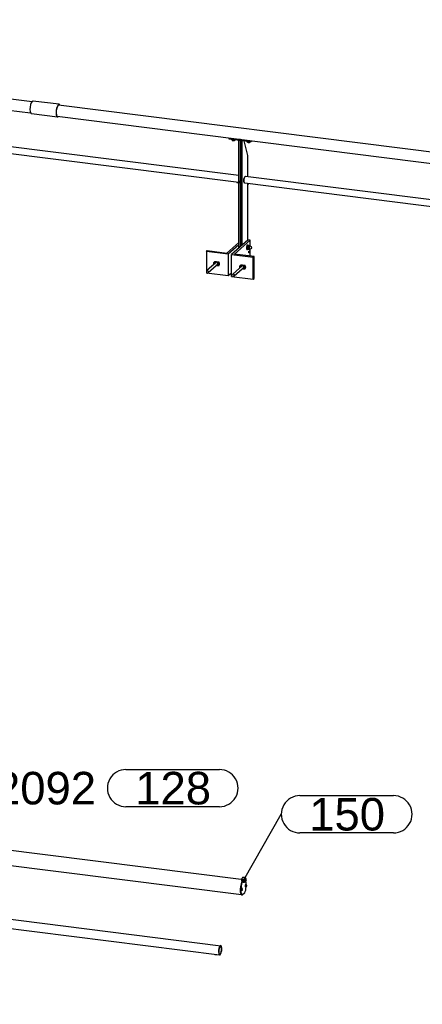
# Model space of a CAD drawing. Header units: millimetres. Extents: x 4464 to 5058, y 2900 to 3320.
# Tile 88 of 110: x 4902 to 4945, y 3120 to 3226. Entities that reach past the tile are written whole.
import ezdxf
from ezdxf.enums import TextEntityAlignment as Align

# ---------------------------------------------------------------- set-up
doc = ezdxf.new("R2010")
doc.units = ezdxf.units.MM
doc.linetypes.add('STRICHPUNKT2', pattern=[18.5, 10, -4, 0.5, -4])
doc.layers.get('0').update_dxf_attribs({"linetype": 'CONTINUOUS'})
for name, color, linetype in [('DIM49', 4, 'CONTINUOUS'), ('LE_GREEN', 3, 'CONTINUOUS'), ('LE_RED', 1, 'CONTINUOUS'), ('TXT_ALL', 7, 'CONTINUOUS')]:
    doc.layers.add(name, color=color, linetype=linetype)
doc.layers.add('LE_ALL', color=7, linetype='CONTINUOUS', lineweight=50)
doc.styles.add('ARIAL', font='arial.ttf')

# ---------------------------------------------------------------- blocks, each defined once
blk = doc.blocks.new('BALUSTER PROFIEL 80X15 R4_01079', base_point=(4925.84, 3209.16))
for p, q in [((4925.19, 3201.51), (4925.19, 3213.11)), ((4925.26, 3201.57), (4925.26, 3213.1)), ((4925.42, 3213.08), (4925.26, 3213.1)), ((4925.42, 3201.71), (4925.42, 3213.08)), ((4925.55, 3201.83), (4925.55, 3213.07)), ((4926.19, 3211.48), (4925.79, 3213.04)), ((4926.19, 3209.2), (4926.19, 3211.48)), ((4926.19, 3209.2), (4926.19, 3211.43)), ((4926.19, 3202.38), (4926.19, 3208.42)), ((4926.19, 3202.38), (4926.19, 3208.42))]:
    blk.add_line(p, q)
for centre, major_axis, ratio, start_param, end_param in [((4926.09, 3211.49), (0.065, -0.136), 0.559575, 0.864613, 1.22598), ((4925.82, 3208.87), (-0.037, -0.298), 0.333333, 3.325293, 6.099485)]:
    blk.add_ellipse(centre, major_axis=major_axis, ratio=ratio, start_param=start_param, end_param=end_param)
at = {"layer": 'LE_RED'}
for start_param, end_param in [(3.141593, 6.283185), (2.093172, 3.141593), (0, 0.522376)]:
    blk.add_ellipse((4925.34, 3208.62), major_axis=(0.0496, -0.0563), ratio=0.881917, start_param=start_param, end_param=end_param, dxfattribs=at)
blk = doc.blocks.new('_01081', base_point=(4925.33, 3208.6))
at = {"layer": 'LE_ALL', "color": 1, "linetype": 'STRICHPUNKT2'}
for p, q in [((4925.34, 3208.62), (4925.23, 3208.63)), ((4925.33, 3208.6), (4925.38, 3208.65)), ((4925.34, 3208.62), (4925.34, 3208.72)), ((4925.34, 3208.62), (4925.34, 3208.51)), ((4925.34, 3208.62), (4925.44, 3208.6))]:
    blk.add_line(p, q, dxfattribs=at)
blk = doc.blocks.new('_01080')
blk.add_blockref('_01081', (4925.33, 3208.6))
blk = doc.blocks.new('DIN 13-M6_01083', base_point=(4925.38, 3208.57))
for start_param, end_param in [(3.141593, 6.283185), (6.283185, 9.424778)]:
    blk.add_ellipse((4925.34, 3208.62), major_axis=(0.0413, -0.0469), ratio=0.881917, start_param=start_param, end_param=end_param)
at = {"layer": 'LE_RED'}
for start_param, end_param in [(3.141593, 6.283185), (2.093172, 3.141593), (0, 0.522376)]:
    blk.add_ellipse((4925.34, 3208.62), major_axis=(0.0496, -0.0563), ratio=0.881917, start_param=start_param, end_param=end_param, dxfattribs=at)
blk = doc.blocks.new('DIN 13-M6_01082')
blk.add_blockref('DIN 13-M6_01083', (4925.38, 3208.57))
blk = doc.blocks.new('BALUSTER PROFIEL 80X15 R4_01078')
for name, p in [('BALUSTER PROFIEL 80X15 R4_01079', (4925.84, 3209.16)), ('_01080', (0, 0)), ('DIN 13-M6_01082', (0, 0))]:
    blk.add_blockref(name, p)
blk = doc.blocks.new('Hoeklijn 200x100x10_01086', base_point=(4925.63, 3199.31))
for p, q in [((4926.18, 3202.38), (4924.41, 3200.82)), ((4924.73, 3200.87), (4926.41, 3202.35)), ((4926.41, 3202.35), (4926.18, 3202.38)), ((4926.41, 3201.75), (4926.41, 3202.35)), ((4926.41, 3200.66), (4926.41, 3201.38)), ((4924.41, 3200.82), (4926.75, 3200.52)), ((4924.41, 3198.46), (4924.41, 3200.82)), ((4926.84, 3200.6), (4924.73, 3200.87)), ((4926.75, 3200.52), (4926.84, 3200.6)), ((4925.78, 3199.65), (4925.5, 3199.68)), ((4925.63, 3199.31), (4925.78, 3199.29)), ((4925.72, 3199.39), (4925.87, 3199.37)), ((4925.78, 3199.29), (4925.87, 3199.37))]:
    blk.add_line(p, q)
for points in [[(4924.41, 3198.46), (4926.75, 3198.17), (4926.75, 3200.52)], [(4926.75, 3198.17), (4926.84, 3198.25), (4926.84, 3200.6)]]:
    blk.add_lwpolyline(points)
for centre, major_axis, ratio, start_param, end_param in [((4926.32, 3201.09), (-0.0078, -0.062), 0.333333, 3.141593, 6.283185), ((4926.32, 3201.09), (-0.0078, -0.062), 0.333333, 0, 3.141593), ((4925.5, 3199.5), (0.124, -0.141), 0.881917, 3.141593, 4.597824), ((4925.5, 3199.5), (0.124, -0.141), 0.881917, 2.356194, 3.141593), ((4925.59, 3199.58), (0.124, -0.141), 0.881917, 3.505949, 4.597824), ((4925.78, 3199.47), (0.124, -0.141), 0.881917, 6.283185, 8.63938), ((4925.78, 3199.47), (0.124, -0.141), 0.881917, 5.497787, 6.283185), ((4925.87, 3199.55), (0.124, -0.141), 0.881917, 5.497787, 5.918829)]:
    blk.add_ellipse(centre, major_axis=major_axis, ratio=ratio, start_param=start_param, end_param=end_param)
blk = doc.blocks.new('_01088', base_point=(4925.88, 3199.56))
at = {"layer": 'LE_ALL', "color": 1, "linetype": 'STRICHPUNKT2'}
for p, q in [((4926.32, 3201.09), (4926.32, 3201.18)), ((4926.32, 3201.09), (4926.29, 3201.06)), ((4926.3, 3201.1), (4926.35, 3201.09)), ((4926.32, 3201.09), (4926.36, 3201.12)), ((4926.32, 3201.09), (4926.32, 3201)), ((4925.25, 3199.53), (4925.47, 3199.51)), ((4925.41, 3199.6), (4925.56, 3199.59)), ((4925.5, 3199.53), (4925.5, 3199.75)), ((4925.59, 3199.61), (4925.59, 3199.67)), ((4925.88, 3199.56), (4925.75, 3199.45)), ((4925.78, 3199.22), (4925.78, 3199.72)), ((4925.87, 3199.37), (4925.87, 3199.61))]:
    blk.add_line(p, q, dxfattribs=at)
blk = doc.blocks.new('_01087')
blk.add_blockref('_01088', (4925.88, 3199.56))
blk = doc.blocks.new('Hoeklijn 200x100x10_01085')
for name, p in [('Hoeklijn 200x100x10_01086', (4925.63, 3199.31)), ('_01087', (0, 0))]:
    blk.add_blockref(name, p)
blk = doc.blocks.new('Hoeklijn 200x100x10_01090', base_point=(4922.97, 3200))
for p, q in [((4921.72, 3201.16), (4921.81, 3201.24)), ((4921.81, 3201.24), (4923.91, 3200.97)), ((4923.91, 3200.97), (4925.19, 3202.1)), ((4924.06, 3200.86), (4921.72, 3201.16)), ((4921.72, 3201.16), (4921.72, 3199.02)), ((4922.97, 3200), (4922.69, 3200.03)), ((4922.82, 3199.66), (4922.97, 3199.65)), ((4922.91, 3199.74), (4923.06, 3199.72)), ((4923.06, 3199.72), (4922.97, 3199.65)), ((4921.72, 3198.91), (4921.72, 3198.8)), ((4924.06, 3198.51), (4921.72, 3198.8)), ((4924.41, 3198.82), (4924.06, 3198.51))]:
    blk.add_line(p, q)
blk.add_lwpolyline([(4925.19, 3201.86), (4924.06, 3200.86), (4924.06, 3198.51)])
for centre, start_param, end_param in [((4922.69, 3199.86), 3.141593, 4.597824), ((4922.69, 3199.86), 2.356194, 3.141593), ((4922.78, 3199.94), 3.505949, 4.597824), ((4922.97, 3199.82), 0, 2.356194), ((4922.97, 3199.82), 5.497787, 6.283185), ((4923.06, 3199.9), 5.497787, 5.918829)]:
    blk.add_ellipse(centre, major_axis=(0.124, -0.141), ratio=0.881917, start_param=start_param, end_param=end_param)
blk = doc.blocks.new('_01092', base_point=(4923.07, 3199.91))
at = {"layer": 'LE_ALL', "color": 1, "linetype": 'STRICHPUNKT2'}
for p, q in [((4922.66, 3199.86), (4922.44, 3199.89)), ((4922.75, 3199.94), (4922.6, 3199.96)), ((4922.69, 3200.1), (4922.69, 3199.89)), ((4922.78, 3200.02), (4922.78, 3199.96)), ((4923.07, 3199.91), (4922.94, 3199.8)), ((4922.97, 3200.07), (4922.97, 3199.57)), ((4923.06, 3199.96), (4923.06, 3199.72))]:
    blk.add_line(p, q, dxfattribs=at)
blk = doc.blocks.new('_01091')
blk.add_blockref('_01092', (4923.07, 3199.91))
blk = doc.blocks.new('Hoeklijn 200x100x10_01089')
for name, p in [('Hoeklijn 200x100x10_01090', (4922.97, 3200)), ('_01091', (0, 0))]:
    blk.add_blockref(name, p)
blk = doc.blocks.new('Precisie buis 22x3_01094', base_point=(4925.75, 3208.6))
for p, q in [((4925.75, 3208.6), (4925.76, 3208.6)), ((4925.82, 3209.14), (4925.83, 3209.14))]:
    blk.add_line(p, q)
blk = doc.blocks.new('Precisie buis 22x3_01093')
blk.add_blockref('Precisie buis 22x3_01094', (4925.75, 3208.6))
blk = doc.blocks.new('153.1.100 100 x 5 50 x 47 PM6_01096', base_point=(4924.17, 3213.24))
for p, q in [((4924.17, 3213.24), (4924.17, 3213.36)), ((4926.51, 3212.95), (4924.17, 3213.24)), ((4925.3, 3213.22), (4925.38, 3213.2)), ((4926.51, 3213.06), (4926.51, 3212.95)), ((4926.51, 3212.95), (4926.62, 3213.05))]:
    blk.add_line(p, q)
blk = doc.blocks.new('_01098', base_point=(4925.34, 3213.21))
at = {"layer": 'LE_ALL', "color": 1, "linetype": 'STRICHPUNKT2'}
blk.add_line((4925.34, 3213.21), (4925.31, 3213.19), dxfattribs=at)
blk = doc.blocks.new('_01097')
blk.add_blockref('_01098', (4925.34, 3213.21))
blk = doc.blocks.new('153.1.100 100 x 5 50 x 47 PM6_01095')
for name, p in [('153.1.100 100 x 5 50 x 47 PM6_01096', (4924.17, 3213.24)), ('_01097', (0, 0))]:
    blk.add_blockref(name, p)
blk = doc.blocks.new('Sluitring (DIN 125)-M10_01102', base_point=(4926.18, 3201.85))
for p, q in [((4926.07, 3201.36), (4926.12, 3201.35)), ((4926.13, 3201.85), (4926.18, 3201.85))]:
    blk.add_line(p, q)
at = {"layer": 'LE_GREEN'}
for centre, start_param, end_param in [((4926.1, 3201.6), 3.141593, 6.283185), ((4926.15, 3201.6), 3.141593, 6.283185), ((4926.15, 3201.6), 0, 0.527439), ((4926.15, 3201.6), 2.614153, 3.141593)]:
    blk.add_ellipse(centre, major_axis=(-0.031, -0.248), ratio=0.333333, start_param=start_param, end_param=end_param, dxfattribs=at)
blk = doc.blocks.new('Sluitring (DIN 125)-M10_01101')
blk.add_blockref('Sluitring (DIN 125)-M10_01102', (4926.18, 3201.85))
blk = doc.blocks.new('Hoge dopmoer (DIN 1587)-M10_01104', base_point=(4926.34, 3201.39))
for p, q in [((4926.16, 3201.82), (4926.32, 3201.79)), ((4926.31, 3201.39), (4926.37, 3201.38))]:
    blk.add_line(p, q)
for points in [[(4926.16, 3201.82), (4926.09, 3201.64), (4926.25, 3201.62)], [(4926.09, 3201.64), (4926.09, 3201.43), (4926.25, 3201.41)], [(4926.09, 3201.43), (4926.16, 3201.38), (4926.32, 3201.36)], [(4926.34, 3201.39), (4926.32, 3201.36), (4926.25, 3201.41), (4926.25, 3201.62), (4926.32, 3201.79), (4926.38, 3201.76)]]:
    blk.add_lwpolyline(points)
blk.add_lwpolyline([(4926.36, 3201.76), (4926.42, 3201.75, -1), (4926.37, 3201.38)], format="xyb")
for centre in [(4926.34, 3201.58), (4926.39, 3201.57)]:
    blk.add_ellipse(centre, major_axis=(-0.023, -0.186), ratio=0.333333, start_param=3.141593, end_param=6.283185)
blk = doc.blocks.new('Hoge dopmoer (DIN 1587)-M10_01103')
blk.add_blockref('Hoge dopmoer (DIN 1587)-M10_01104', (4926.34, 3201.39))
blk = doc.blocks.new('Montage hoeklijn aan baluster_01100')
for name in ['Sluitring (DIN 125)-M10_01101', 'Hoge dopmoer (DIN 1587)-M10_01103']:
    blk.add_blockref(name, (0, 0))
blk = doc.blocks.new('Carrosseriering M12 (ISO 7093 _ DIN 9021)_01107', base_point=(4923.03, 3199.8))
for centre, start_param, end_param in [((4922.92, 3199.92), 3.317607, 3.810313), ((4922.95, 3199.94), 3.536683, 3.810313), ((4922.92, 3199.92), 5.614465, 6.283185), ((4922.95, 3199.94), 5.614465, 6.147079), ((4922.92, 3199.92), 6.283185, 7.508071)]:
    blk.add_ellipse(centre, major_axis=(0.107, -0.122), ratio=0.881917, start_param=start_param, end_param=end_param)
blk = doc.blocks.new('Carrosseriering M12 (ISO 7093 _ DIN 9021)_01106')
blk.add_blockref('Carrosseriering M12 (ISO 7093 _ DIN 9021)_01107', (4923.03, 3199.8))
blk = doc.blocks.new('Hoge dopmoer (DIN 1587)-M12_01109', base_point=(4922.98, 3199.8))
at = {"layer": 'LE_RED'}
for start_param, end_param in [(3.502147, 3.696404), (5.728374, 6.283185), (6.283185, 6.43201)]:
    blk.add_ellipse((4922.95, 3199.94), major_axis=(0.099, -0.113), ratio=0.881917, start_param=start_param, end_param=end_param, dxfattribs=at)
blk = doc.blocks.new('GEWINDE_01111', base_point=(4922.98, 3199.8))
blk.add_ellipse((4922.95, 3199.95), major_axis=(0.0843, -0.0956), ratio=0.881917, start_param=6.283185, end_param=6.901505)
at = {"layer": 'LE_RED'}
for start_param, end_param in [(3.502147, 3.696404), (5.728374, 6.283185), (6.283185, 6.43201)]:
    blk.add_ellipse((4922.95, 3199.94), major_axis=(0.099, -0.113), ratio=0.881917, start_param=start_param, end_param=end_param, dxfattribs=at)
blk = doc.blocks.new('GEWINDE_01110')
blk.add_blockref('GEWINDE_01111', (4922.98, 3199.8))
blk = doc.blocks.new('Hoge dopmoer (DIN 1587)-M12_01108')
for name, p in [('Hoge dopmoer (DIN 1587)-M12_01109', (4922.98, 3199.8)), ('GEWINDE_01110', (0, 0))]:
    blk.add_blockref(name, p)
blk = doc.blocks.new('Draadstang-M12x140_01113', base_point=(4921.74, 3199.05))
for p, q in [((4922.84, 3200.02), (4921.74, 3199.05)), ((4923.04, 3199.85), (4921.91, 3198.86))]:
    blk.add_line(p, q)
for start_param, end_param in [(6.283185, 9.424778), (3.141593, 6.283185)]:
    blk.add_ellipse((4921.83, 3198.95), major_axis=(0.0843, -0.0956), ratio=0.881917, start_param=start_param, end_param=end_param)
blk = doc.blocks.new('Draadstang-M12x140_01112')
blk.add_blockref('Draadstang-M12x140_01113', (4921.74, 3199.05))
blk = doc.blocks.new('Montage baluster_01105')
for name in ['Draadstang-M12x140_01112', 'Carrosseriering M12 (ISO 7093 _ DIN 9021)_01106', 'Hoge dopmoer (DIN 1587)-M12_01108']:
    blk.add_blockref(name, (0, 0))
blk = doc.blocks.new('Carrosseriering M12 (ISO 7093 _ DIN 9021)_01116', base_point=(4925.83, 3199.44))
for centre, start_param, end_param in [((4925.73, 3199.56), 3.317607, 3.810313), ((4925.75, 3199.59), 3.536683, 3.810313), ((4925.73, 3199.56), 5.614465, 6.283185), ((4925.75, 3199.59), 5.614465, 6.147079), ((4925.73, 3199.56), 6.283185, 7.508071)]:
    blk.add_ellipse(centre, major_axis=(0.107, -0.122), ratio=0.881917, start_param=start_param, end_param=end_param)
blk = doc.blocks.new('Carrosseriering M12 (ISO 7093 _ DIN 9021)_01115')
blk.add_blockref('Carrosseriering M12 (ISO 7093 _ DIN 9021)_01116', (4925.83, 3199.44))
blk = doc.blocks.new('Hoge dopmoer (DIN 1587)-M12_01118', base_point=(4925.79, 3199.45))
at = {"layer": 'LE_RED'}
for start_param, end_param in [(3.502147, 3.696404), (5.728374, 6.283185), (6.283185, 6.43201)]:
    blk.add_ellipse((4925.75, 3199.59), major_axis=(0.099, -0.113), ratio=0.881917, start_param=start_param, end_param=end_param, dxfattribs=at)
blk = doc.blocks.new('GEWINDE_01120', base_point=(4925.79, 3199.45))
blk.add_ellipse((4925.76, 3199.59), major_axis=(0.0843, -0.0956), ratio=0.881917, start_param=0, end_param=0.61832)
at = {"layer": 'LE_RED'}
for start_param, end_param in [(3.502147, 3.696404), (5.728374, 6.283185), (6.283185, 6.43201)]:
    blk.add_ellipse((4925.75, 3199.59), major_axis=(0.099, -0.113), ratio=0.881917, start_param=start_param, end_param=end_param, dxfattribs=at)
blk = doc.blocks.new('GEWINDE_01119')
blk.add_blockref('GEWINDE_01120', (4925.79, 3199.45))
blk = doc.blocks.new('Hoge dopmoer (DIN 1587)-M12_01117')
for name, p in [('Hoge dopmoer (DIN 1587)-M12_01118', (4925.79, 3199.45)), ('GEWINDE_01119', (0, 0))]:
    blk.add_blockref(name, p)
blk = doc.blocks.new('Draadstang-M12x140_01122', base_point=(4924.55, 3198.7))
for p, q in [((4925.64, 3199.66), (4924.55, 3198.7)), ((4925.84, 3199.5), (4924.72, 3198.5))]:
    blk.add_line(p, q)
for start_param, end_param in [(3.141593, 6.283185), (6.283185, 9.424778)]:
    blk.add_ellipse((4924.63, 3198.6), major_axis=(0.0843, -0.0956), ratio=0.881917, start_param=start_param, end_param=end_param)
blk = doc.blocks.new('Draadstang-M12x140_01121')
blk.add_blockref('Draadstang-M12x140_01122', (4924.55, 3198.7))
blk = doc.blocks.new('Montage baluster_01114')
for name in ['Draadstang-M12x140_01121', 'Carrosseriering M12 (ISO 7093 _ DIN 9021)_01115', 'Hoge dopmoer (DIN 1587)-M12_01117']:
    blk.add_blockref(name, (0, 0))
blk = doc.blocks.new('Stelschroef (DIN 913 - ISO 4026)-M6x20_01125', base_point=(4925.33, 3208.65))
blk.add_line((4925.35, 3208.67), (4925.33, 3208.65))
blk.add_line((4925.35, 3208.67), (4925.33, 3208.65))
for points in [[(4925.33, 3208.65), (4925.35, 3208.61), (4925.39, 3208.61)], [(4925.38, 3208.66), (4925.38, 3208.64), (4925.35, 3208.61)]]:
    blk.add_lwpolyline(points)
at = {"layer": 'LE_RED'}
blk.add_ellipse((4925.37, 3208.65), major_axis=(0.0413, -0.0469), ratio=0.881917, start_param=3.583421, end_param=5.841357, dxfattribs=at)
blk = doc.blocks.new('GEWINDE_01127', base_point=(4925.39, 3208.59))
at = {"layer": 'LE_RED'}
blk.add_ellipse((4925.37, 3208.65), major_axis=(0.0413, -0.0469), ratio=0.881917, start_param=3.583421, end_param=5.841357, dxfattribs=at)
blk = doc.blocks.new('GEWINDE_01126')
blk.add_blockref('GEWINDE_01127', (4925.39, 3208.59))
blk = doc.blocks.new('Stelschroef (DIN 913 - ISO 4026)-M6x20_01124')
for name, p in [('Stelschroef (DIN 913 - ISO 4026)-M6x20_01125', (4925.33, 3208.65)), ('GEWINDE_01126', (0, 0))]:
    blk.add_blockref(name, p)
blk = doc.blocks.new('Montage sierregel_01123')
blk.add_blockref('Stelschroef (DIN 913 - ISO 4026)-M6x20_01124', (0, 0))
blk = doc.blocks.new('Zeskant tapbout-M8x16 (DIN 933)_01135', base_point=(4926.08, 3213))
for p, q in [((4926.08, 3213), (4926.08, 3212.93)), ((4926.14, 3212.89), (4926.08, 3212.93)), ((4926.2, 3212.88), (4926.14, 3212.89)), ((4926.2, 3212.99), (4926.2, 3212.88)), ((4926.29, 3212.87), (4926.2, 3212.88)), ((4926.39, 3212.89), (4926.29, 3212.87)), ((4926.39, 3212.96), (4926.39, 3212.89)), ((4926.4, 3212.9), (4926.39, 3212.89)), ((4926.42, 3212.91), (4926.4, 3212.9)), ((4926.45, 3212.95), (4926.42, 3212.91))]:
    blk.add_line(p, q)
for start_param, end_param in [(3.827423, 4.874621), (4.874621, 5.624127)]:
    blk.add_ellipse((4926.27, 3212.93), major_axis=(0.163, 0), ratio=0.333333, start_param=start_param, end_param=end_param)
blk = doc.blocks.new('Zeskant tapbout-M8x16 (DIN 933)_01134')
blk.add_blockref('Zeskant tapbout-M8x16 (DIN 933)_01135', (4926.08, 3213))
blk = doc.blocks.new('Montage handregel_01133')
blk.add_blockref('Zeskant tapbout-M8x16 (DIN 933)_01134', (0, 0))
blk = doc.blocks.new('Zeskant tapbout-M8x16 (DIN 933)_01138', base_point=(4924.45, 3213.21))
for p, q in [((4924.45, 3213.21), (4924.45, 3213.14)), ((4924.5, 3213.1), (4924.45, 3213.14)), ((4924.56, 3213.09), (4924.5, 3213.1)), ((4924.56, 3213.19), (4924.56, 3213.09)), ((4924.66, 3213.08), (4924.56, 3213.09)), ((4924.75, 3213.1), (4924.66, 3213.08)), ((4924.75, 3213.17), (4924.75, 3213.1)), ((4924.77, 3213.1), (4924.75, 3213.1)), ((4924.78, 3213.11), (4924.77, 3213.1)), ((4924.82, 3213.16), (4924.78, 3213.11))]:
    blk.add_line(p, q)
for start_param, end_param in [(3.827423, 4.874621), (4.874621, 5.624127)]:
    blk.add_ellipse((4924.63, 3213.13), major_axis=(0.163, 0), ratio=0.333333, start_param=start_param, end_param=end_param)
blk = doc.blocks.new('Zeskant tapbout-M8x16 (DIN 933)_01137')
blk.add_blockref('Zeskant tapbout-M8x16 (DIN 933)_01138', (4924.45, 3213.21))
blk = doc.blocks.new('Montage handregel_01136')
blk.add_blockref('Zeskant tapbout-M8x16 (DIN 933)_01137', (0, 0))
blk = doc.blocks.new('Montage_01099')
for name in ['Montage handregel_01136', 'Montage handregel_01133', 'Montage sierregel_01123', 'Montage hoeklijn aan baluster_01100', 'Montage baluster_01105', 'Montage baluster_01114']:
    blk.add_blockref(name, (0, 0))
blk = doc.blocks.new('Tussen baluster_01077')
for name in ['Montage_01099', '153.1.100 100 x 5 50 x 47 PM6_01095', 'BALUSTER PROFIEL 80X15 R4_01078', 'Precisie buis 22x3_01093', 'Hoeklijn 200x100x10_01085', 'Hoeklijn 200x100x10_01089']:
    blk.add_blockref(name, (0, 0))
blk = doc.blocks.new('HANDREGEL PROFIEL 50X47_02224', base_point=(4832.92, 3224.85))
for p, q in [((4833.09, 3226.08), (4902.96, 3217.28)), ((4832.92, 3224.85), (4902.8, 3216.05))]:
    blk.add_line(p, q)
blk = doc.blocks.new('HANDREGEL PROFIEL 50X47_02223')
blk.add_blockref('HANDREGEL PROFIEL 50X47_02224', (4832.92, 3224.85))
blk = doc.blocks.new('HANDREGEL PROFIEL 50X47_02226', base_point=(4905.65, 3215.69))
for p, q in [((4905.82, 3216.92), (4975.69, 3208.12)), ((4905.65, 3215.69), (4975.53, 3206.89))]:
    blk.add_line(p, q)
blk = doc.blocks.new('HANDREGEL PROFIEL 50X47_02225')
blk.add_blockref('HANDREGEL PROFIEL 50X47_02226', (4905.65, 3215.69))
blk = doc.blocks.new('Handregel_02204')
for name in ['HANDREGEL PROFIEL 50X47_02223', 'HANDREGEL PROFIEL 50X47_02225']:
    blk.add_blockref(name, (0, 0))
blk = doc.blocks.new('Precisie buis 30x3_02301', base_point=(4898.33, 3211.95))
for p, q in [((4925.19, 3208.57), (4898.33, 3211.95)), ((4925.19, 3209.32), (4898.43, 3212.7))]:
    blk.add_line(p, q)
blk.add_ellipse((4898.38, 3212.32), major_axis=(-0.047, -0.372), ratio=0.333333, start_param=3.141593, end_param=6.283185)
blk = doc.blocks.new('Precisie buis 30x3_02300')
blk.add_blockref('Precisie buis 30x3_02301', (4898.33, 3211.95))
blk = doc.blocks.new('Stelschroef (DIN 913 - ISO 4026)-M6x5_02304', base_point=(4898.68, 3211.89))
at = {"layer": 'LE_RED'}
blk.add_ellipse((4898.73, 3211.9), major_axis=(0.0625, 0), ratio=0.333333, start_param=3.800651, end_param=5.658796, dxfattribs=at)
blk = doc.blocks.new('GEWINDE_02306', base_point=(4898.67, 3211.89))
for p, q in [((4898.67, 3211.89), (4898.68, 3211.89)), ((4898.79, 3211.89), (4898.78, 3211.89))]:
    blk.add_line(p, q)
for start_param, end_param in [(3.141593, 3.800651), (3.800651, 5.624127)]:
    blk.add_ellipse((4898.73, 3211.91), major_axis=(0.075, 0), ratio=0.333333, start_param=start_param, end_param=end_param)
at = {"layer": 'LE_RED'}
for start_param, end_param in [(3.141593, 3.800651), (3.800651, 5.624127)]:
    blk.add_ellipse((4898.73, 3211.9), major_axis=(0.0625, 0), ratio=0.333333, start_param=start_param, end_param=end_param, dxfattribs=at)
blk = doc.blocks.new('GEWINDE_02305')
blk.add_blockref('GEWINDE_02306', (4898.67, 3211.89))
blk = doc.blocks.new('Stelschroef (DIN 913 - ISO 4026)-M6x5_02303')
for name, p in [('GEWINDE_02305', (0, 0)), ('Stelschroef (DIN 913 - ISO 4026)-M6x5_02304', (4898.68, 3211.89))]:
    blk.add_blockref(name, p)
blk = doc.blocks.new('Stelschroef (DIN 913 - ISO 4026)-M6x5_02308', base_point=(4925.01, 3208.57))
at = {"layer": 'LE_RED'}
blk.add_ellipse((4925.06, 3208.59), major_axis=(0.0625, 0), ratio=0.333333, start_param=3.800651, end_param=5.658796, dxfattribs=at)
blk = doc.blocks.new('GEWINDE_02310', base_point=(4925, 3208.58))
for p, q in [((4925, 3208.58), (4925.01, 3208.57)), ((4925.12, 3208.58), (4925.11, 3208.57))]:
    blk.add_line(p, q)
for start_param, end_param in [(3.141593, 3.800651), (3.800651, 5.624127)]:
    blk.add_ellipse((4925.06, 3208.59), major_axis=(0.075, 0), ratio=0.333333, start_param=start_param, end_param=end_param)
at = {"layer": 'LE_RED'}
for start_param, end_param in [(3.141593, 3.800651), (3.800651, 5.624127)]:
    blk.add_ellipse((4925.06, 3208.59), major_axis=(0.0625, 0), ratio=0.333333, start_param=start_param, end_param=end_param, dxfattribs=at)
blk = doc.blocks.new('GEWINDE_02309')
blk.add_blockref('GEWINDE_02310', (4925, 3208.58))
blk = doc.blocks.new('Stelschroef (DIN 913 - ISO 4026)-M6x5_02307')
for name, p in [('GEWINDE_02309', (0, 0)), ('Stelschroef (DIN 913 - ISO 4026)-M6x5_02308', (4925.01, 3208.57))]:
    blk.add_blockref(name, p)
blk = doc.blocks.new('Montage_02302')
for name in ['Stelschroef (DIN 913 - ISO 4026)-M6x5_02303', 'Stelschroef (DIN 913 - ISO 4026)-M6x5_02307']:
    blk.add_blockref(name, (0, 0))
blk = doc.blocks.new('Sierregel_02299')
for name in ['Precisie buis 30x3_02300', 'Montage_02302']:
    blk.add_blockref(name, (0, 0))
blk = doc.blocks.new('Precisie buis 30x3_02313', base_point=(4925.84, 3208.49))
for p, q in [((4952.69, 3205.86), (4925.93, 3209.23)), ((4952.69, 3205.1), (4925.84, 3208.49))]:
    blk.add_line(p, q)
blk.add_ellipse((4925.88, 3208.86), major_axis=(-0.047, -0.372), ratio=0.333333, start_param=3.141593, end_param=6.283185)
blk = doc.blocks.new('Precisie buis 30x3_02312')
blk.add_blockref('Precisie buis 30x3_02313', (4925.84, 3208.49))
blk = doc.blocks.new('Stelschroef (DIN 913 - ISO 4026)-M6x5_02316', base_point=(4926.18, 3208.43))
at = {"layer": 'LE_RED'}
blk.add_ellipse((4926.23, 3208.44), major_axis=(0.0625, 0), ratio=0.333333, start_param=3.800651, end_param=5.658796, dxfattribs=at)
blk = doc.blocks.new('GEWINDE_02318', base_point=(4926.17, 3208.43))
for p, q in [((4926.17, 3208.43), (4926.18, 3208.43)), ((4926.29, 3208.43), (4926.28, 3208.43))]:
    blk.add_line(p, q)
for start_param, end_param in [(3.141593, 3.800651), (3.800651, 5.624127)]:
    blk.add_ellipse((4926.23, 3208.44), major_axis=(0.075, 0), ratio=0.333333, start_param=start_param, end_param=end_param)
at = {"layer": 'LE_RED'}
for start_param, end_param in [(3.141593, 3.800651), (3.800651, 5.624127)]:
    blk.add_ellipse((4926.23, 3208.44), major_axis=(0.0625, 0), ratio=0.333333, start_param=start_param, end_param=end_param, dxfattribs=at)
blk = doc.blocks.new('GEWINDE_02317')
blk.add_blockref('GEWINDE_02318', (4926.17, 3208.43))
blk = doc.blocks.new('Stelschroef (DIN 913 - ISO 4026)-M6x5_02315')
for name, p in [('GEWINDE_02317', (0, 0)), ('Stelschroef (DIN 913 - ISO 4026)-M6x5_02316', (4926.18, 3208.43))]:
    blk.add_blockref(name, p)
blk = doc.blocks.new('Stelschroef (DIN 913 - ISO 4026)-M6x5_02320', base_point=(4952.52, 3205.11))
at = {"layer": 'LE_RED'}
blk.add_ellipse((4952.56, 3205.12), major_axis=(0.0625, 0), ratio=0.333333, start_param=3.800651, end_param=5.658796, dxfattribs=at)
blk = doc.blocks.new('GEWINDE_02322', base_point=(4952.51, 3205.11))
for p, q in [((4952.51, 3205.11), (4952.52, 3205.11)), ((4952.62, 3205.11), (4952.61, 3205.11))]:
    blk.add_line(p, q)
for start_param, end_param in [(3.141593, 3.800651), (3.800651, 5.624127)]:
    blk.add_ellipse((4952.56, 3205.13), major_axis=(0.075, 0), ratio=0.333333, start_param=start_param, end_param=end_param)
at = {"layer": 'LE_RED'}
for start_param, end_param in [(3.141593, 3.800651), (3.800651, 5.624127)]:
    blk.add_ellipse((4952.56, 3205.12), major_axis=(0.0625, 0), ratio=0.333333, start_param=start_param, end_param=end_param, dxfattribs=at)
blk = doc.blocks.new('GEWINDE_02321')
blk.add_blockref('GEWINDE_02322', (4952.51, 3205.11))
blk = doc.blocks.new('Stelschroef (DIN 913 - ISO 4026)-M6x5_02319')
for name, p in [('GEWINDE_02321', (0, 0)), ('Stelschroef (DIN 913 - ISO 4026)-M6x5_02320', (4952.52, 3205.11))]:
    blk.add_blockref(name, p)
blk = doc.blocks.new('Montage_02314')
for name in ['Stelschroef (DIN 913 - ISO 4026)-M6x5_02315', 'Stelschroef (DIN 913 - ISO 4026)-M6x5_02319']:
    blk.add_blockref(name, (0, 0))
blk = doc.blocks.new('Sierregel_02311')
for name in ['Precisie buis 30x3_02312', 'Montage_02314']:
    blk.add_blockref(name, (0, 0))
blk = doc.blocks.new('Sierregels_02235')
for name in ['Sierregel_02299', 'Sierregel_02311']:
    blk.add_blockref(name, (0, 0))
blk = doc.blocks.new('Precisie buis 55x2_02427', base_point=(4905.9, 3216.91))
for p, q in [((4905.87, 3216.98), (4903.06, 3217.33)), ((4905.7, 3215.61), (4902.89, 3215.97))]:
    blk.add_line(p, q)
for centre, major_axis, start_param, end_param in [((4902.98, 3216.65), (-0.086, -0.682), 3.141593, 6.283185), ((4905.78, 3216.29), (-0.086, -0.682), 3.141593, 6.283185), ((4905.78, 3216.29), (-0.08, -0.632), 3.141593, 6.283185), ((4905.78, 3216.29), (-0.08, -0.632), 2.943238, 3.141593), ((4905.78, 3216.29), (-0.086, -0.682), 2.711893, 3.141593), ((4905.78, 3216.29), (-0.08, -0.632), 0, 0.263204), ((4905.78, 3216.29), (-0.086, -0.682), 0, 0.461605)]:
    blk.add_ellipse(centre, major_axis=major_axis, ratio=0.333333, start_param=start_param, end_param=end_param)
blk = doc.blocks.new('Precisie buis 55x2_02426')
blk.add_blockref('Precisie buis 55x2_02427', (4905.9, 3216.91))
blk = doc.blocks.new('Koppeling handregel_02425')
blk.add_blockref('Precisie buis 55x2_02426', (0, 0))
blk = doc.blocks.new('Losse delen_02424')
blk.add_blockref('Koppeling handregel_02425', (0, 0))
blk = doc.blocks.new('_A3D0205_00030')
for name in ['Losse delen_02424', 'Handregel_02204', 'Sierregels_02235', 'Tussen baluster_01077']:
    blk.add_blockref(name, (0, 0))
blk = doc.blocks.new('_ANS0205_00029')
blk.add_blockref('_A3D0205_00030', (0, 0))
blk = doc.blocks.new('SHAPE_06105', base_point=(4890.38, 3143.41))
at = {"layer": 'DIM49', "color": 3}
for p, q in [((4913.06, 3145.41), (4923.13, 3145.41)), ((4923.13, 3141.41), (4913.06, 3141.41))]:
    blk.add_line(p, q, dxfattribs=at)
for centre, start_param, end_param in [((4913.06, 3143.41), 1.570796, 4.712389), ((4923.13, 3143.41), 4.712389, 7.853982)]:
    blk.add_ellipse(centre, major_axis=(2, 0), ratio=1, start_param=start_param, end_param=end_param, dxfattribs=at)
at = {"layer": 'TXT_ALL', "color": 3, "style": 'ARIAL'}
for s, p in [('HR-', (4890.38, 3143.41)), ('2092', (4898.97, 3143.41))]:
    blk.add_text(s, height=3.5, dxfattribs=at).set_placement(p, align=Align.MIDDLE_LEFT)
at = {"layer": 'TXT_ALL', "color": 1, "style": 'ARIAL'}
blk.add_text('128', height=3.5, dxfattribs=at).set_placement((4914.06, 3143.41), align=Align.MIDDLE_LEFT)
blk = doc.blocks.new('HANDREGEL PROFIEL 50X47_02488', base_point=(4861.56, 3141.64))
for p, q in [((4925.75, 3133.55), (4861.56, 3141.64)), ((4925.5, 3131.92), (4860.63, 3140.09))]:
    blk.add_line(p, q)
for centre, major_axis, ratio, start_param, end_param in [((4861.18, 3140.85), (1.05, 0.32), 0.699056, 0.997414, 3.964847), ((4925.65, 3132.73), (-0.104, -0.827), 0.333333, 3.141593, 6.109026)]:
    blk.add_ellipse(centre, major_axis=major_axis, ratio=ratio, start_param=start_param, end_param=end_param)
blk.add_blockref('SHAPE_06105', (4890.38, 3143.41))
blk = doc.blocks.new('HANDREGEL PROFIEL 50X47_02487')
blk.add_blockref('HANDREGEL PROFIEL 50X47_02488', (4861.56, 3141.64))
blk = doc.blocks.new('Handregel_02472')
blk.add_blockref('HANDREGEL PROFIEL 50X47_02487', (0, 0))
blk = doc.blocks.new('SHAPE_06091', base_point=(4894.19, 3129.12))
at = {"layer": 'DIM49', "color": 3}
for p, q in [((4893.93, 3129.15), (4894.45, 3129.15)), ((4894.3, 3129.35), (4894.08, 3129.35)), ((4894.19, 3129.12), (4886.46, 3122.15)), ((4893.99, 3128.95), (4894.4, 3128.95)), ((4874.4, 3124.15), (4884.46, 3124.15)), ((4884.46, 3120.15), (4874.4, 3120.15))]:
    blk.add_line(p, q, dxfattribs=at)
blk.add_lwpolyline([(4894.34, 3129.34), (4894.27, 3129.37), (4894.21, 3129.38), (4894.14, 3129.37), (4894.07, 3129.35), (4894.02, 3129.31), (4893.97, 3129.26), (4893.94, 3129.2), (4893.93, 3129.13), (4893.94, 3129.06), (4893.96, 3129), (4894, 3128.94), (4894.05, 3128.89), (4894.11, 3128.87), (4894.18, 3128.85), (4894.25, 3128.86), (4894.31, 3128.88), (4894.37, 3128.92), (4894.41, 3128.97), (4894.44, 3129.03), (4894.46, 3129.1), (4894.45, 3129.17), (4894.43, 3129.24), (4894.39, 3129.29)], close=True, dxfattribs=at)
for centre, start_param, end_param in [((4874.4, 3122.15), 1.570796, 4.712389), ((4884.46, 3122.15), 4.712389, 7.853982)]:
    blk.add_ellipse(centre, major_axis=(2, 0), ratio=1, start_param=start_param, end_param=end_param, dxfattribs=at)
at = {"layer": 'TXT_ALL', "style": 'ARIAL'}
blk.add_text('107', height=3.5, dxfattribs=at).set_placement((4875.4, 3122.15), align=Align.MIDDLE_LEFT)
blk = doc.blocks.new('Precisie buis 30x3_02670', base_point=(4923.15, 3125.57))
for p, q in [((4859.99, 3133.43), (4923.14, 3125.47)), ((4860.44, 3134.38), (4923.26, 3126.46))]:
    blk.add_line(p, q)
for centre, major_axis, ratio, start_param, end_param in [((4860.21, 3133.9), (0.63, 0.194), 0.699056, 0.997414, 4.139006), ((4923.2, 3125.97), (-0.062, -0.496), 0.333333, 3.141593, 6.283185), ((4923.2, 3125.97), (-0.05, -0.397), 0.333333, 3.141593, 6.283185), ((4923.2, 3125.97), (-0.062, -0.496), 0.333333, 0, 3.141593), ((4923.2, 3125.97), (-0.05, -0.397), 0.333333, 0, 3.141593)]:
    blk.add_ellipse(centre, major_axis=major_axis, ratio=ratio, start_param=start_param, end_param=end_param)
blk.add_blockref('SHAPE_06091', (4894.19, 3129.12))
blk = doc.blocks.new('Precisie buis 30x3_02669')
blk.add_blockref('Precisie buis 30x3_02670', (4923.15, 3125.57))
blk = doc.blocks.new('Stelschroef (DIN 913 - ISO 4026)-M6x5_02673', base_point=(4922.66, 3125.5))
at = {"layer": 'LE_RED'}
blk.add_ellipse((4922.73, 3125.52), major_axis=(0.0833, 0), ratio=0.333333, start_param=3.800651, end_param=5.658796, dxfattribs=at)
blk = doc.blocks.new('GEWINDE_02675', base_point=(4922.65, 3125.51))
for p, q in [((4922.65, 3125.51), (4922.66, 3125.5)), ((4922.81, 3125.51), (4922.8, 3125.5))]:
    blk.add_line(p, q)
for start_param, end_param in [(3.141593, 3.800651), (3.800651, 5.624127)]:
    blk.add_ellipse((4922.73, 3125.53), major_axis=(0.1, 0), ratio=0.333333, start_param=start_param, end_param=end_param)
at = {"layer": 'LE_RED'}
for start_param, end_param in [(3.141593, 3.800651), (3.800651, 5.624127)]:
    blk.add_ellipse((4922.73, 3125.52), major_axis=(0.0833, 0), ratio=0.333333, start_param=start_param, end_param=end_param, dxfattribs=at)
blk = doc.blocks.new('GEWINDE_02674')
blk.add_blockref('GEWINDE_02675', (4922.65, 3125.51))
blk = doc.blocks.new('Stelschroef (DIN 913 - ISO 4026)-M6x5_02672')
for name, p in [('GEWINDE_02674', (0, 0)), ('Stelschroef (DIN 913 - ISO 4026)-M6x5_02673', (4922.66, 3125.5))]:
    blk.add_blockref(name, p)
blk = doc.blocks.new('Stelschroef (DIN 913 - ISO 4026)-M6x5_02677', base_point=(4861.24, 3133.24))
at = {"layer": 'LE_RED'}
blk.add_ellipse((4861.31, 3133.26), major_axis=(0.0833, 0), ratio=0.333333, start_param=3.800651, end_param=5.658796, dxfattribs=at)
blk = doc.blocks.new('GEWINDE_02679', base_point=(4861.23, 3133.25))
for p, q in [((4861.23, 3133.25), (4861.24, 3133.24)), ((4861.38, 3133.25), (4861.37, 3133.24))]:
    blk.add_line(p, q)
for start_param, end_param in [(3.141593, 3.800651), (3.800651, 5.624127)]:
    blk.add_ellipse((4861.31, 3133.27), major_axis=(0.1, 0), ratio=0.333333, start_param=start_param, end_param=end_param)
at = {"layer": 'LE_RED'}
for start_param, end_param in [(3.141593, 3.800651), (3.800651, 5.624127)]:
    blk.add_ellipse((4861.31, 3133.26), major_axis=(0.0833, 0), ratio=0.333333, start_param=start_param, end_param=end_param, dxfattribs=at)
blk = doc.blocks.new('GEWINDE_02678')
blk.add_blockref('GEWINDE_02679', (4861.23, 3133.25))
blk = doc.blocks.new('Stelschroef (DIN 913 - ISO 4026)-M6x5_02676')
for name, p in [('GEWINDE_02678', (0, 0)), ('Stelschroef (DIN 913 - ISO 4026)-M6x5_02677', (4861.24, 3133.24))]:
    blk.add_blockref(name, p)
blk = doc.blocks.new('Montage_02671')
for name in ['Stelschroef (DIN 913 - ISO 4026)-M6x5_02676', 'Stelschroef (DIN 913 - ISO 4026)-M6x5_02672']:
    blk.add_blockref(name, (0, 0))
blk = doc.blocks.new('Sierregel_02668')
for name in ['Precisie buis 30x3_02669', 'Montage_02671']:
    blk.add_blockref(name, (0, 0))
blk = doc.blocks.new('Sierregels_02503')
blk.add_blockref('Sierregel_02668', (0, 0))
blk = doc.blocks.new('SHAPE_06129', base_point=(4925.75, 3133.55))
at = {"layer": 'DIM49', "color": 3}
for p, q in [((4931.78, 3142.6), (4941.85, 3142.6)), ((4925.75, 3133.55), (4929.78, 3140.6)), ((4941.85, 3138.6), (4931.78, 3138.6)), ((4926.01, 3133.59), (4925.5, 3133.59)), ((4925.96, 3133.39), (4925.55, 3133.39)), ((4925.86, 3133.79), (4925.64, 3133.79))]:
    blk.add_line(p, q, dxfattribs=at)
blk.add_lwpolyline([(4925.69, 3133.29), (4925.76, 3133.29), (4925.82, 3133.3), (4925.89, 3133.32), (4925.94, 3133.36), (4925.98, 3133.42), (4926.01, 3133.48), (4926.02, 3133.55), (4926.01, 3133.62), (4925.98, 3133.68), (4925.94, 3133.74), (4925.88, 3133.78), (4925.82, 3133.8), (4925.75, 3133.81), (4925.68, 3133.8), (4925.62, 3133.78), (4925.57, 3133.73), (4925.53, 3133.68), (4925.5, 3133.62), (4925.49, 3133.55), (4925.5, 3133.48), (4925.53, 3133.42), (4925.57, 3133.36), (4925.62, 3133.32)], close=True, dxfattribs=at)
for centre, start_param, end_param in [((4931.78, 3140.6), 1.570796, 4.712389), ((4941.85, 3140.6), 4.712389, 7.853982)]:
    blk.add_ellipse(centre, major_axis=(2, 0), ratio=1, start_param=start_param, end_param=end_param, dxfattribs=at)
at = {"layer": 'TXT_ALL', "style": 'ARIAL'}
blk.add_text('150', height=3.5, dxfattribs=at).set_placement((4932.78, 3140.6), align=Align.MIDDLE_LEFT)
blk = doc.blocks.new('1120 Cover 50 x 47_02722', base_point=(4925.85, 3132.15))
blk.add_line((4925.75, 3133.55), (4925.81, 3133.55))
blk.add_lwpolyline([(4925.85, 3132.15), (4925.57, 3131.91), (4925.51, 3131.91)])
for centre, start_param, end_param in [((4925.65, 3132.73), 3.141593, 6.149618), ((4925.71, 3132.72), 3.141593, 6.149618), ((4925.71, 3132.72), 2.029563, 3.141593), ((4925.71, 3132.72), 0.856301, 1.70143)]:
    blk.add_ellipse(centre, major_axis=(-0.104, -0.827), ratio=0.333333, start_param=start_param, end_param=end_param)
blk.add_blockref('SHAPE_06129', (4925.75, 3133.55))
blk = doc.blocks.new('1120 Cover 50 x 47_02721')
blk.add_blockref('1120 Cover 50 x 47_02722', (4925.85, 3132.15))
blk = doc.blocks.new('ISO 14585-ST4.2x25-A2-C_02724', base_point=(4926.03, 3132.85))
for p, q in [((4925.93, 3132.8), (4925.98, 3132.79)), ((4925.96, 3133.06), (4926.01, 3133.05)), ((4926.01, 3132.92), (4926.05, 3132.91)), ((4926.01, 3132.87), (4926.03, 3132.87)), ((4926.02, 3132.9), (4926.05, 3132.9)), ((4926.03, 3132.96), (4926.05, 3132.96)), ((4926.03, 3132.96), (4926.05, 3132.95))]:
    blk.add_line(p, q)
blk.add_lwpolyline([(4926.03, 3132.85), (4926.04, 3132.86), (4926.05, 3132.9), (4926.05, 3132.91), (4926.05, 3132.95), (4926.05, 3132.96), (4926.03, 3132.98), (4926.03, 3132.97), (4926.01, 3132.93), (4926.01, 3132.92), (4926.01, 3132.88), (4926.02, 3132.87), (4926.03, 3132.87)], close=True)
blk.add_arc((4925.84, 3132.94), 0.217, -40.4564, 26.0949)
for centre, start_param, end_param in [((4925.94, 3132.93), 3.141593, 6.283185), ((4926, 3132.92), 3.141593, 6.283185), ((4926, 3132.92), 0, 0.469965), ((4926, 3132.92), 2.671627, 3.141593)]:
    blk.add_ellipse(centre, major_axis=(-0.017, -0.132), ratio=0.333333, start_param=start_param, end_param=end_param)
blk = doc.blocks.new('ISO 14585-ST4.2x25-A2-C_02723')
blk.add_blockref('ISO 14585-ST4.2x25-A2-C_02724', (4926.03, 3132.85))
blk = doc.blocks.new('ISO 14585-ST4.2x25-A2-C_02726', base_point=(4925.56, 3132.44))
for p, q in [((4925.46, 3132.38), (4925.51, 3132.37)), ((4925.49, 3132.64), (4925.54, 3132.64)), ((4925.54, 3132.5), (4925.58, 3132.5)), ((4925.54, 3132.46), (4925.55, 3132.46)), ((4925.55, 3132.48), (4925.58, 3132.48)), ((4925.56, 3132.55), (4925.57, 3132.54)), ((4925.56, 3132.54), (4925.58, 3132.54))]:
    blk.add_line(p, q)
blk.add_lwpolyline([(4925.56, 3132.44), (4925.56, 3132.45), (4925.58, 3132.49), (4925.58, 3132.5), (4925.58, 3132.54), (4925.57, 3132.54), (4925.56, 3132.56), (4925.56, 3132.55), (4925.54, 3132.51), (4925.54, 3132.5), (4925.54, 3132.46), (4925.55, 3132.45), (4925.55, 3132.46)], close=True)
blk.add_arc((4925.37, 3132.53), 0.217, -40.4564, 26.0949)
for centre, start_param, end_param in [((4925.47, 3132.51), 3.141593, 6.283185), ((4925.53, 3132.51), 3.141593, 6.283185), ((4925.53, 3132.51), 0, 0.469965), ((4925.53, 3132.51), 2.671627, 3.141593)]:
    blk.add_ellipse(centre, major_axis=(-0.017, -0.132), ratio=0.333333, start_param=start_param, end_param=end_param)
blk = doc.blocks.new('ISO 14585-ST4.2x25-A2-C_02725')
blk.add_blockref('ISO 14585-ST4.2x25-A2-C_02726', (4925.56, 3132.44))
blk = doc.blocks.new('Eindkap_02720')
for name in ['1120 Cover 50 x 47_02721', 'ISO 14585-ST4.2x25-A2-C_02725', 'ISO 14585-ST4.2x25-A2-C_02723']:
    blk.add_blockref(name, (0, 0))
blk = doc.blocks.new('Losse delen_02698')
blk.add_blockref('Eindkap_02720', (0, 0))
blk = doc.blocks.new('_A3D0206_02471')
for name in ['Handregel_02472', 'Losse delen_02698', 'Sierregels_02503']:
    blk.add_blockref(name, (0, 0))
blk = doc.blocks.new('_ANS0206_02470')
blk.add_blockref('_A3D0206_02471', (0, 0))

msp = doc.modelspace()

# ---------------------------------------------------------------- block references
for name in ['_ANS0205_00029', '_ANS0206_02470']:
    msp.add_blockref(name, (0, 0))

doc.saveas('drawing.dxf')
